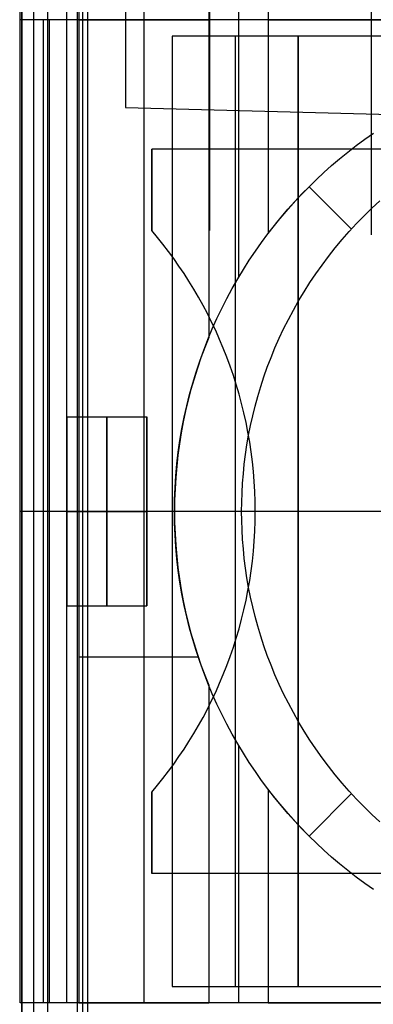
# Model space of a CAD drawing. Header units: millimetres. Extents: x -15 to 7, y 1 to 148.
# Tile 205 of 256: x -4.16 to -2.79, y 58.94 to 62.74. Entities that reach past the tile are written whole.
import ezdxf

# ---------------------------------------------------------------- set-up
doc = ezdxf.new("R2010")
doc.units = ezdxf.units.MM
doc.header["$MEASUREMENT"] = 0
doc.layers.add('Default', color=7, linetype='Continuous', true_color=0x000000)
doc.layers.add('Layer 01', color=7, linetype='Continuous', true_color=0x000000)

msp = doc.modelspace()

# ---------------------------------------------------------------- linework, layer by layer
at = {"layer": 'Default', "color": 7, "true_color": 0xffffff}
for points in [[(-3.424657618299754, 61.92542201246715), (-3.424657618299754, 108.7816496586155)], [(-2.799657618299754, 61.9090558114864), (-2.799657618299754, 97.66410111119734)], [(-3.74965761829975, 64.4829353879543), (-3.74965761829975, 62.40077203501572)], [(-3.749657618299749, 62.40077203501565), (-1.49965761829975, 62.34185371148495)]]:
    msp.add_lwpolyline(points, dxfattribs=at)
at = {"layer": 'Default', "color": 254, "true_color": 0xcad1ee}
for points in [[(-3.93689781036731, 73.1907288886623), (-3.93689781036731, 35.7229339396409)], [(-3.915949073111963, 73.16978015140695), (-3.915949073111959, 35.74388267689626)], [(-3.89500033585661, 35.7648314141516), (-3.89500033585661, 73.1488314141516)], [(-4.14965761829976, 6.94717373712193), (-4.14965761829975, 69.7105771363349)], [(-4.14965761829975, 7.248939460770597), (-4.14965761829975, 69.39526913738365)], [(-4.14965761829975, 69.0799611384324), (-4.14965761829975, 8.16507274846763)]]:
    msp.add_lwpolyline(points, dxfattribs=at)
at = {"layer": 'Default', "color": 171, "true_color": 0x8080ff}
for points in [[(-4.10465741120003, 70.2940609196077), (-4.10465741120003, 27.60128975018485)], [(-4.049657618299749, 27.5187481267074), (-4.049657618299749, 70.2390611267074)]]:
    msp.add_lwpolyline(points, dxfattribs=at)
at = {"layer": 'Default', "color": 7, "true_color": 0xffffff, "extrusion": (1, -3.635427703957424e-16, 4.035084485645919e-18)}
msp.add_lwpolyline([(67.341853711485, -86.9096414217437), (67.2321817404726, -86.91085870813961), (67.12157908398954, -86.91455381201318), (67.01011818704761, -86.9207900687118), (66.8978755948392, -86.92962854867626), (66.7849319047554, -86.94112777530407), (66.67137169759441, -86.9553434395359), (66.55728344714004, -86.9723281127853), (66.44275940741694, -86.99213095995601), (66.3278954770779, -87.0147974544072), (66.21279104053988, -87.0403690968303), (66.09754878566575, -87.06888314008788), (65.98227449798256, -87.10037232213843), (65.86707683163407, -87.13486460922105), (65.75206705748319, -87.17238295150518), (65.63735878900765, -87.21294505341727), (65.52306768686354, -87.25656316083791), (65.40931114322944, -87.30324386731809), (65.29620794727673, -87.35298794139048), (65.18387793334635, -87.4057901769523), (65.07244161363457, -87.46163926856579), (64.96201979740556, -87.52051771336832), (64.85273319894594, -87.58240174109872), (64.74470203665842, -87.64726127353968), (64.6380456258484, -87.7150599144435), (64.53288196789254, -87.78575497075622), (64.4293273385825, -87.85929750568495), (64.32749587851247, -87.93563242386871), (64.22749918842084, -88.01469858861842), (64.12944593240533, -88.09642897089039), (64.03344145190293, -88.18075082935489), (63.93958739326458, -88.26758592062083), (63.84798135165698, -88.35685073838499), (63.75871653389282, -88.44845677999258), (63.67188144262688, -88.54231083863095), (63.58755958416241, -88.63831531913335), (63.50582920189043, -88.73636857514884), (63.42676303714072, -88.83636526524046), (63.35042811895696, -88.93819672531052), (63.27688558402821, -89.04175135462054), (63.20619052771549, -89.14691501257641), (63.13839188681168, -89.25357142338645), (63.07353235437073, -89.36160258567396), (63.01164832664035, -89.47088918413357), (62.9527698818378, -89.58131100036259), (62.8969207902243, -89.69274732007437), (62.84411855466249, -89.80507733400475), (62.7943744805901, -89.91818052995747), (62.74769377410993, -90.03193707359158), (62.70407566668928, -90.14622817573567), (62.66351356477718, -90.26093644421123), (62.62599522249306, -90.3759462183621), (62.59150293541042, -90.4911438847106), (62.56001375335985, -90.60641817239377), (62.53149971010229, -90.72166042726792), (62.50592806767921, -90.83676486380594), (62.48326157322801, -90.95162879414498), (62.46345872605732, -91.06615283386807), (62.4464740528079, -91.18024108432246), (62.43225838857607, -91.29380129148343), (62.42075916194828, -91.40674498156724), (62.41192068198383, -91.51898757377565), (62.4056844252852, -91.6304484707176), (62.40198932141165, -91.74105112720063), (62.40077203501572, -91.85072309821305), (62.40198932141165, -91.96039506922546), (62.4056844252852, -92.07099772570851), (62.41192068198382, -92.18245862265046), (62.42075916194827, -92.29470121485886), (62.43225838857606, -92.40764490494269), (62.44647405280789, -92.52120511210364), (62.4634587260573, -92.63529336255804), (62.483261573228, -92.74981740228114), (62.50592806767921, -92.86468133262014), (62.53149971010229, -92.97978576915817), (62.56001375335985, -93.09502802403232), (62.59150293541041, -93.2103023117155), (62.62599522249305, -93.32549997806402), (62.66351356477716, -93.44050975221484), (62.70407566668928, -93.55521802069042), (62.74769377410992, -93.6695091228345), (62.79437448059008, -93.78326566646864), (62.84411855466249, -93.89636886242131), (62.8969207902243, -94.0086988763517), (62.9527698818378, -94.12013519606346), (63.01164832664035, -94.2305570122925), (63.07353235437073, -94.33984361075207), (63.13839188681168, -94.4478747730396), (63.20619052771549, -94.55453118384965), (63.27688558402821, -94.65969484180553), (63.35042811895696, -94.76324947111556), (63.42676303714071, -94.86508093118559), (63.50582920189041, -94.9650776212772), (63.58755958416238, -95.0631308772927), (63.67188144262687, -95.1591353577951), (63.75871653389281, -95.25298941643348), (63.84798135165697, -95.34459545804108), (63.93958739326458, -95.43386027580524), (64.03344145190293, -95.52069536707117), (64.12944593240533, -95.60501722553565), (64.22749918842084, -95.68674760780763), (64.32749587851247, -95.76581377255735), (64.4293273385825, -95.84214869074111), (64.53288196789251, -95.91569122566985), (64.63804562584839, -95.98638628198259), (64.74470203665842, -96.0541849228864), (64.85273319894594, -96.11904445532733), (64.96201979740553, -96.18092848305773), (65.07244161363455, -96.23980692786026), (65.18387793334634, -96.2956560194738), (65.29620794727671, -96.34845825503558), (65.40931114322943, -96.398202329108), (65.52306768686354, -96.44488303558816), (65.63735878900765, -96.48850114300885), (65.75206705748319, -96.52906324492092), (65.86707683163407, -96.56658158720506), (65.98227449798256, -96.60107387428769), (66.09754878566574, -96.63256305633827), (66.21279104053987, -96.66107709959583), (66.3278954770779, -96.6866487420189), (66.44275940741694, -96.70931523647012), (66.55728344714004, -96.72911808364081), (66.67137169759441, -96.74610275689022), (66.7849319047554, -96.76031842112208), (66.8978755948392, -96.77181764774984), (67.01011818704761, -96.78065612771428), (67.12157908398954, -96.7868923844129), (67.2321817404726, -96.79058748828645), (67.341853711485, -96.79180477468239)], dxfattribs=at)
at = {"layer": 'Default', "color": 7, "true_color": 0xffffff, "extrusion": (0.02615901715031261, 0.9996575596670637, 0.0006849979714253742)}
msp.add_lwpolyline([(3.117734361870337, -98.45411489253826), (6.969054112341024, -98.55493071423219)], dxfattribs=at)
at = {"layer": 'Default', "color": 7, "true_color": 0xffffff, "extrusion": (0.02615901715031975, 0.9996575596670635, -0.0006849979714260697)}
msp.add_lwpolyline([(6.969054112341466, -100.7358803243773), (1.867305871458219, -100.8694285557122)], dxfattribs=at)
at = {"layer": 'Default', "color": 7, "true_color": 0xffffff, "extrusion": (1, 0, 0)}
msp.add_lwpolyline([(61.9090558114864, -98.44583679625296), (61.9090558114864, -100.8450209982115)], dxfattribs=at)
at = {"layer": 'Layer 01'}
for points in [[(-4.156595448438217, 62.74009351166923), (-4.156595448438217, 66.54009351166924)], [(-4.156595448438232, 62.74009351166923), (-4.156595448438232, 66.54009351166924)], [(-4.156595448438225, 62.74009351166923), (-4.156595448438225, 66.54009351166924)], [(-3.976486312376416, 62.74009351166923), (-3.976486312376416, 66.54009351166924)], [(-3.976486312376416, 62.74009351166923), (-3.976486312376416, 66.54009351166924)], [(-3.976486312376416, 62.74009351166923), (-3.976486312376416, 66.54009351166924)], [(-3.929581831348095, 66.54009351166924), (-3.929581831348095, 62.74009351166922)], [(-3.678949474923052, 66.54009351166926), (-3.678949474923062, 62.74009351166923)], [(-3.428317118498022, 63.96791315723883), (-3.428317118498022, 62.74009351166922)], [(-3.313340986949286, 63.73664389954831), (-3.313340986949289, 62.74009351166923)], [(-3.198364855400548, 63.56576723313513), (-3.198364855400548, 62.74009351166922)], [(-3.976486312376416, 62.74009351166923), (-4.156595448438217, 62.74009351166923)], [(3.839201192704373, 62.7400935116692), (-4.156595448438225, 62.74009351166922)], [(-3.976486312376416, 62.74009351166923), (-4.156595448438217, 62.74009351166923)], [(-4.156595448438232, 58.94009351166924), (-4.156595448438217, 62.74009351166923)], [(-4.156595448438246, 58.94009351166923), (-4.156595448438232, 62.74009351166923)], [(3.839201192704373, 62.7400935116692), (-4.156595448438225, 62.74009351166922)], [(-4.156595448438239, 58.94009351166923), (-4.156595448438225, 62.74009351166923)], [(-4.066540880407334, 58.94009351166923), (-4.066540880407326, 62.74009351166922)], [(-4.043088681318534, 58.94009351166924), (-4.043088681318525, 62.74009351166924)], [(3.839201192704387, 62.7400935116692), (-3.976486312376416, 62.74009351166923)], [(3.839201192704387, 62.7400935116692), (-3.976486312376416, 62.74009351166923)], [(-3.97648631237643, 58.94009351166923), (-3.976486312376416, 62.74009351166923)], [(-3.97648631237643, 58.94009351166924), (-3.976486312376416, 62.74009351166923)], [(-3.97648631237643, 58.94009351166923), (-3.976486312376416, 62.74009351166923)], [(-3.929581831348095, 62.74009351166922), (-3.428317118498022, 62.74009351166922)], [(-3.929581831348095, 62.74009351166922), (-3.929581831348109, 58.94009351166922)], [(-3.929581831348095, 62.74009351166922), (-3.428317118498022, 62.74009351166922)], [(-3.678949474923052, 62.74009351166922), (-3.678949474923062, 58.94009351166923)], [(-3.428317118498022, 62.74009351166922), (-3.428317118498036, 61.51227386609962)], [(-3.313340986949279, 62.74009351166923), (-3.313340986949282, 61.74354312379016)], [(-3.198364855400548, 62.74009351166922), (2.90163514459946, 62.7400935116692)], [(-3.198364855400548, 62.74009351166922), (2.90163514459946, 62.7400935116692)], [(-3.198364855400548, 62.74009351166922), (-3.198364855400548, 61.91441979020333)], [(0.2354581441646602, 62.67647061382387), (-3.569182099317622, 62.67647061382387)], [(-3.569182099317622, 62.67647061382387), (-3.569182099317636, 59.00371630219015)], [(-3.569182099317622, 62.67647061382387), (-3.569182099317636, 59.00371630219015)], [(-3.08320752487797, 62.67647061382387), (-3.569182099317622, 62.67647061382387)], [(-3.083207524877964, 62.67647061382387), (-3.569182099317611, 62.67647061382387)], [(-3.569182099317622, 62.67647061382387), (-3.569182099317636, 59.00371630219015)], [(-3.326194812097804, 62.67647061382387), (-3.326194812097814, 59.00371630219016)], [(-0.3385685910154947, 62.67647061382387), (-3.08320752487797, 62.67647061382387)], [(-3.083207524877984, 59.00371630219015), (-3.08320752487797, 62.67647061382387)], [(-3.08320752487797, 62.67647061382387), (-3.083207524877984, 59.00371630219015)], [(-3.083207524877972, 62.67647061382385), (-3.083207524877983, 59.00371630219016)], [(-2.79160533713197, 59.37805146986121), (-2.825714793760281, 59.40210390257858), (-2.858997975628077, 59.42676129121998), (-2.891443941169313, 59.45198772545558), (-2.923043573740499, 59.47774738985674), (-2.953789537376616, 59.50400466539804), (-2.983676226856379, 59.53072422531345), (-3.012699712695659, 59.55787112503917), (-3.040857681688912, 59.58541088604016), (-3.068397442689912, 59.61356885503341), (-3.095544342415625, 59.6425923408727), (-3.122263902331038, 59.67247903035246), (-3.14852117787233, 59.70322499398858), (-3.174280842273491, 59.73482462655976), (-3.199507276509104, 59.76727059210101), (-3.224164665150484, 59.80055377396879), (-3.248217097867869, 59.83466323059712), (-3.271628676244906, 59.86958615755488), (-3.294363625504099, 59.90530785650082), (-3.316386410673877, 59.94181171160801), (-3.337661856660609, 59.97907917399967), (-3.358155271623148, 60.01708975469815), (-3.377832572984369, 60.05582102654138), (-3.396660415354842, 60.09524863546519), (-3.414606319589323, 60.1353463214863), (-3.43163880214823, 60.17608594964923), (-3.447727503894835, 60.21743755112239), (-3.462843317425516, 60.25936937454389), (-3.476958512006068, 60.30184794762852), (-3.490046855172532, 60.34483814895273), (-3.502083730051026, 60.38830328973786), (-3.513046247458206, 60.43220520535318), (-3.522913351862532, 60.47650435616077), (-3.531665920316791, 60.52115993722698), (-3.539286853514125, 60.56612999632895), (-3.545761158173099, 60.61137155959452), (-3.551076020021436, 60.65684076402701), (-3.555220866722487, 60.70249299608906), (-3.558187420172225, 60.74828303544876), (-3.559969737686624, 60.79416520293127), (-3.560564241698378, 60.84009351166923), (-3.559969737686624, 60.8860218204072), (-3.558187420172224, 60.93190398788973), (-3.555220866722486, 60.97769402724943), (-3.551076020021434, 61.02334625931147), (-3.545761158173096, 61.06881546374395), (-3.539286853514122, 61.11405702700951), (-3.531665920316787, 61.15902708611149), (-3.522913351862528, 61.20368266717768), (-3.513046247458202, 61.24798181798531), (-3.502083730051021, 61.29188373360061), (-3.490046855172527, 61.33534887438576), (-3.476958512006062, 61.37833907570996), (-3.462843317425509, 61.4208176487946), (-3.447727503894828, 61.46274947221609), (-3.431638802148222, 61.50410107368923), (-3.414606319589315, 61.54484070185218), (-3.396660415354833, 61.58493838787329), (-3.377832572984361, 61.62436599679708), (-3.358155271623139, 61.66309726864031), (-3.337661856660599, 61.7011078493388), (-3.316386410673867, 61.73837531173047), (-3.294363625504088, 61.77487916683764), (-3.271628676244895, 61.81060086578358), (-3.248217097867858, 61.84552379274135), (-3.224164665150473, 61.87963324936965), (-3.199507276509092, 61.91291643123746), (-3.174280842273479, 61.94536239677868), (-3.148521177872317, 61.97696202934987), (-3.122263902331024, 62.007707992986), (-3.095544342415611, 62.03759468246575), (-3.068397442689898, 62.06661816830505), (-3.040857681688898, 62.0947761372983), (-3.012699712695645, 62.1223158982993), (-2.983676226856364, 62.14946279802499), (-2.953789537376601, 62.17618235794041), (-2.923043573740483, 62.2024396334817), (-2.891443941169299, 62.22819929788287), (-2.858997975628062, 62.25342573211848), (-2.825714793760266, 62.27808312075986), (-2.791605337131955, 62.30213555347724)], [(-2.79160533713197, 59.37805146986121), (-2.825714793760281, 59.40210390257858), (-2.858997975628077, 59.42676129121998), (-2.891443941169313, 59.45198772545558), (-2.923043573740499, 59.47774738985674), (-2.953789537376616, 59.50400466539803), (-2.983676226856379, 59.53072422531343), (-3.012699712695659, 59.55787112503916), (-3.040857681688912, 59.58541088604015), (-3.068397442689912, 59.61356885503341), (-3.095544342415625, 59.64259234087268), (-3.122263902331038, 59.67247903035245), (-3.14852117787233, 59.70322499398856), (-3.174280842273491, 59.73482462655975), (-3.199507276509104, 59.76727059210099), (-3.224164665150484, 59.80055377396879), (-3.248217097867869, 59.83466323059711), (-3.271628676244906, 59.86958615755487), (-3.294363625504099, 59.90530785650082), (-3.316386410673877, 59.94181171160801), (-3.337661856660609, 59.97907917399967), (-3.358155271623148, 60.01708975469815), (-3.377832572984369, 60.05582102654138), (-3.396660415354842, 60.09524863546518), (-3.414606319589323, 60.1353463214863), (-3.43163880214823, 60.17608594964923), (-3.447727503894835, 60.21743755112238), (-3.462843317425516, 60.25936937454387), (-3.476958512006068, 60.30184794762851), (-3.490046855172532, 60.34483814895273), (-3.502083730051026, 60.38830328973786), (-3.513046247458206, 60.43220520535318), (-3.522913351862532, 60.47650435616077), (-3.531665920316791, 60.52115993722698), (-3.539286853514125, 60.56612999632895), (-3.545761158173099, 60.61137155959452), (-3.551076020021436, 60.65684076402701), (-3.555220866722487, 60.70249299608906), (-3.558187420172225, 60.74828303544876), (-3.559969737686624, 60.79416520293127), (-3.560564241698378, 60.84009351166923), (-3.559969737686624, 60.8860218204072), (-3.558187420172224, 60.93190398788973), (-3.555220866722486, 60.97769402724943), (-3.551076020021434, 61.02334625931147), (-3.545761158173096, 61.06881546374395), (-3.539286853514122, 61.11405702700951), (-3.531665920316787, 61.15902708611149), (-3.522913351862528, 61.20368266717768), (-3.513046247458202, 61.24798181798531), (-3.502083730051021, 61.29188373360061), (-3.490046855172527, 61.33534887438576), (-3.476958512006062, 61.37833907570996), (-3.462843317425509, 61.4208176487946), (-3.447727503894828, 61.46274947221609), (-3.431638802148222, 61.50410107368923), (-3.414606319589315, 61.54484070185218), (-3.396660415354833, 61.58493838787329), (-3.377832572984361, 61.62436599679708), (-3.358155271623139, 61.66309726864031), (-3.337661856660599, 61.7011078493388), (-3.316386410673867, 61.73837531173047), (-3.294363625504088, 61.77487916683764), (-3.271628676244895, 61.81060086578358), (-3.248217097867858, 61.84552379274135), (-3.224164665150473, 61.87963324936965), (-3.199507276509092, 61.91291643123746), (-3.174280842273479, 61.94536239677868), (-3.148521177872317, 61.97696202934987), (-3.122263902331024, 62.007707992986), (-3.095544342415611, 62.03759468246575), (-3.068397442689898, 62.06661816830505), (-3.040857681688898, 62.0947761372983), (-3.012699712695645, 62.1223158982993), (-2.983676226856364, 62.14946279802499), (-2.953789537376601, 62.17618235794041), (-2.923043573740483, 62.2024396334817), (-2.891443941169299, 62.22819929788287), (-2.858997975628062, 62.25342573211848), (-2.825714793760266, 62.27808312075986), (-2.791605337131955, 62.30213555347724)], [(-3.040857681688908, 62.09477613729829), (-3.012699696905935, 62.1223158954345), (-2.983676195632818, 62.14946279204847), (-2.953789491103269, 62.1761823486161), (-2.923043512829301, 62.2024396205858), (-2.891443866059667, 62.228199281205), (-2.858997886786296, 62.25342571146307), (-2.825714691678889, 62.27808309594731), (-2.791605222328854, 62.30213552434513)], [(0.3515909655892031, 62.24009335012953), (-3.648409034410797, 62.24009335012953)], [(-3.648409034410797, 61.92501020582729), (-3.648409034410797, 62.24009335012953)], [(0.3515909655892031, 62.24009335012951), (-3.648409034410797, 62.24009335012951)], [(-3.648409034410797, 62.24009335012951), (-3.648409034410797, 61.92501020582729)], [(0.3515909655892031, 62.24009335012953), (-3.6484090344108, 62.24009335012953)], [(-3.648409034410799, 61.92501020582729), (-3.648409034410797, 62.24009335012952)], [(-3.198364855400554, 61.91441979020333), (-3.160580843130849, 61.96235271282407), (-3.121657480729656, 62.00840155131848), (-3.08171148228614, 62.05254654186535), (-3.040857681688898, 62.0947761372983)], [(-2.877064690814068, 61.93098314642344), (-3.040857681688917, 62.0947761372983)], [(-2.767541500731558, 59.64054987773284), (-2.798218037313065, 59.66893223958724), (-2.828159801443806, 59.6981087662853), (-2.857336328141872, 59.72805053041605), (-2.885718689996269, 59.75872706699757), (-2.91327959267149, 59.79010647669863), (-2.939993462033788, 59.82215553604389), (-2.965836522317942, 59.85483981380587), (-2.99078686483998, 59.88812379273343), (-3.014824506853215, 59.92197099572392), (-3.037931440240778, 59.95634411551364), (-3.060091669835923, 59.99120514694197), (-3.081291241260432, 60.02651552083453), (-3.101518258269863, 60.06223623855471), (-3.120762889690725, 60.09832800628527), (-3.139017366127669, 60.1347513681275), (-3.156275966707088, 60.17146683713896), (-3.172534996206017, 60.2084350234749), (-3.187792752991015, 60.24561675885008), (-3.202049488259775, 60.2829732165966), (-3.215307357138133, 60.32046602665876), (-3.227570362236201, 60.35805738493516), (-3.238844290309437, 60.39571015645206), (-3.24913664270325, 60.43338797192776), (-3.258456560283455, 60.4710553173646), (-3.266814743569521, 60.50867761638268), (-3.274223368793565, 60.54622130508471), (-3.280696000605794, 60.58365389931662), (-3.286247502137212, 60.62094405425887), (-3.290893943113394, 60.65806161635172), (-3.294652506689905, 60.69497766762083), (-3.297541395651, 60.73166456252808), (-3.299579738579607, 60.76809595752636), (-3.300787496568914, 60.80424683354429), (-3.301185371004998, 60.84009351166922), (-3.300787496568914, 60.87594018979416), (-3.299579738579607, 60.91209106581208), (-3.297541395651, 60.94852246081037), (-3.294652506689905, 60.98520935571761), (-3.290893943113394, 61.02212540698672), (-3.286247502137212, 61.05924296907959), (-3.280696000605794, 61.09653312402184), (-3.274223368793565, 61.13396571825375), (-3.26681474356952, 61.17150940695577), (-3.258456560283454, 61.20913170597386), (-3.249136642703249, 61.24679905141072), (-3.238844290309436, 61.2844768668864), (-3.2275703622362, 61.3221296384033), (-3.215307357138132, 61.35972099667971), (-3.202049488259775, 61.39721380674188), (-3.187792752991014, 61.43457026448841), (-3.172534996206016, 61.47175199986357), (-3.156275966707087, 61.50872018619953), (-3.139017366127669, 61.54543565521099), (-3.120762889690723, 61.58185901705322), (-3.101518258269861, 61.61795078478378), (-3.08129124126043, 61.65367150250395), (-3.060091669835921, 61.68898187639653), (-3.037931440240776, 61.72384290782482), (-3.014824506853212, 61.75821602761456), (-2.990786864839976, 61.79206323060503), (-2.965836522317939, 61.82534720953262), (-2.939993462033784, 61.8580314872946), (-2.913279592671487, 61.89008054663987), (-2.885718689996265, 61.92145995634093), (-2.857336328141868, 61.95213649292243), (-2.828159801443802, 61.98207825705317), (-2.798218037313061, 62.01125478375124), (-2.767541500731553, 62.03963714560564)], [(-3.648409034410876, 59.75517663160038), (-3.626589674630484, 59.78128972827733), (-3.605152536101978, 59.80803751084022), (-3.584121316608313, 59.83541468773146), (-3.563519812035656, 59.86341490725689), (-3.543371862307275, 59.89203073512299), (-3.523701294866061, 59.9212536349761), (-3.504531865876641, 59.95107395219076), (-3.485887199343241, 59.98148090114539), (-3.467790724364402, 60.01246255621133), (-3.450265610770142, 60.04400584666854), (-3.433334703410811, 60.07609655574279), (-3.417020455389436, 60.10871932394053), (-3.401344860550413, 60.14185765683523), (-3.386329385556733, 60.17549393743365), (-3.371994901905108, 60.209609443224), (-3.358361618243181, 60.24418436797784), (-3.345449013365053, 60.27919784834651), (-3.333275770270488, 60.31462799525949), (-3.321859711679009, 60.35045193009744), (-3.31121773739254, 60.38664582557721), (-3.301365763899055, 60.42318495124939), (-3.292318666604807, 60.4600437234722), (-3.284090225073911, 60.49719575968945), (-3.276693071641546, 60.53461393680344), (-3.270138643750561, 60.57227045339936), (-3.264437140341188, 60.6101368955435), (-3.259597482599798, 60.64818430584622), (-3.255627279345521, 60.68638325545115), (-3.252532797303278, 60.72470391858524), (-3.250318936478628, 60.76311614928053), (-3.24898921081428, 60.80158955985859), (-3.248545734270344, 60.84009360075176), (-3.248989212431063, 60.87859764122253), (-3.250318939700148, 60.9170710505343), (-3.2525328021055, 60.95548327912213), (-3.255627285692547, 60.9938039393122), (-3.259597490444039, 61.03200288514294), (-3.26443714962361, 61.07005029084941), (-3.270138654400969, 61.10791672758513), (-3.276693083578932, 61.14557323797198), (-3.284090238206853, 61.18299140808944), (-3.29231868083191, 61.22014343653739), (-3.301365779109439, 61.25700220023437), (-3.311217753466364, 61.29354131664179), (-3.321859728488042, 61.32973520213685), (-3.333275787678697, 61.36555912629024), (-3.345449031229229, 61.40098926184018), (-3.358361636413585, 61.43600273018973), (-3.371994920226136, 61.47057764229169), (-3.386329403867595, 61.50469313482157), (-3.401344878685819, 61.53832940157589), (-3.417020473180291, 61.57146772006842), (-3.433334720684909, 61.60409047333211), (-3.450265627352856, 61.63618116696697), (-3.467790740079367, 61.66772444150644), (-3.485887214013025, 61.69870608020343), (-3.504531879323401, 61.72911301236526), (-3.523701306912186, 61.75893331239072), (-3.543371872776, 61.78815619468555), (-3.563519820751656, 61.8167720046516), (-3.584121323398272, 61.84477220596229), (-3.605152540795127, 61.87214936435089), (-3.626589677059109, 61.89889712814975), (-3.648409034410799, 61.92501020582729)], [(-3.648409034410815, 59.75517663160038), (-3.626589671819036, 59.78128971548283), (-3.605152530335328, 59.80803748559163), (-3.584121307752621, 59.83541465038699), (-3.563519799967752, 59.86341485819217), (-3.543371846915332, 59.89203067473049), (-3.523701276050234, 59.92125356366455), (-3.504531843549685, 59.95107387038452), (-3.485887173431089, 59.98148080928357), (-3.467790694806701, 60.01246245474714), (-3.450265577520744, 60.04400573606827), (-3.433334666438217, 60.07609643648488), (-3.417020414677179, 60.10871919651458), (-3.401344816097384, 60.14185752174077), (-3.386329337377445, 60.17549379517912), (-3.371994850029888, 60.20960929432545), (-3.358361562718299, 60.24418421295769), (-3.345448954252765, 60.27919768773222), (-3.333275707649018, 60.31462782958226), (-3.321859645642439, 60.35045175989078), (-3.311217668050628, 60.38664565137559), (-3.30136569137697, 60.42318477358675), (-3.292318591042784, 60.46004354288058), (-3.284090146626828, 60.49719557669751), (-3.276692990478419, 60.53461375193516), (-3.270138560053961, 60.5722702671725), (-3.264437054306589, 60.61013670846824), (-3.259597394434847, 60.64818411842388), (-3.25562718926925, 60.68638306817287), (-3.252532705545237, 60.72470373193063), (-3.250318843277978, 60.7631159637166), (-3.24898911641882, 60.80158937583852), (-3.248545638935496, 60.84009341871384), (-3.248989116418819, 60.87859746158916), (-3.250318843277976, 60.91707087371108), (-3.252532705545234, 60.95548310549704), (-3.255627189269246, 60.99380376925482), (-3.259597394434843, 61.0320027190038), (-3.264437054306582, 61.07005012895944), (-3.270138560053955, 61.10791657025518), (-3.276692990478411, 61.14557308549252), (-3.284090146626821, 61.18299126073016), (-3.292318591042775, 61.22014329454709), (-3.301365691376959, 61.25700206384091), (-3.311217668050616, 61.29354118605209), (-3.321859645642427, 61.3297350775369), (-3.333275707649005, 61.36555900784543), (-3.34544895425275, 61.40098914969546), (-3.358361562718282, 61.43600262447), (-3.371994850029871, 61.47057754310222), (-3.386329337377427, 61.50469304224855), (-3.401344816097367, 61.53832931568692), (-3.41702041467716, 61.5714676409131), (-3.433334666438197, 61.60409040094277), (-3.450265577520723, 61.63618110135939), (-3.467790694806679, 61.66772438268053), (-3.485887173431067, 61.69870602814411), (-3.504531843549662, 61.72911296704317), (-3.52370127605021, 61.75893327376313), (-3.543371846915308, 61.78815616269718), (-3.563519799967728, 61.8167719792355), (-3.584121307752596, 61.84477218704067), (-3.605152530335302, 61.87214935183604), (-3.626589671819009, 61.89889712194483), (-3.648409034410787, 61.92501020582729)], [(-3.648409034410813, 59.75517663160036), (-3.626589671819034, 59.78128971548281), (-3.605152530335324, 59.80803748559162), (-3.584121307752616, 59.83541465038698), (-3.563519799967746, 59.86341485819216), (-3.543371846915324, 59.89203067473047), (-3.523701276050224, 59.92125356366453), (-3.504531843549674, 59.95107387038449), (-3.485887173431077, 59.98148080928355), (-3.467790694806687, 60.01246245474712), (-3.450265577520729, 60.04400573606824), (-3.433334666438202, 60.07609643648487), (-3.417020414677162, 60.10871919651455), (-3.401344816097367, 60.14185752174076), (-3.386329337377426, 60.17549379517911), (-3.371994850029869, 60.20960929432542), (-3.358361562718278, 60.24418421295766), (-3.345448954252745, 60.27919768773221), (-3.333275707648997, 60.31462782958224), (-3.321859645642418, 60.35045175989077), (-3.311217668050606, 60.38664565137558), (-3.301365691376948, 60.42318477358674), (-3.292318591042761, 60.46004354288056), (-3.284090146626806, 60.49719557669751), (-3.276692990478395, 60.53461375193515), (-3.270138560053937, 60.57227026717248), (-3.264437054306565, 60.61013670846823), (-3.259597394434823, 60.64818411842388), (-3.255627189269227, 60.68638306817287), (-3.252532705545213, 60.72470373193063), (-3.250318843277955, 60.7631159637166), (-3.248989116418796, 60.80158937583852), (-3.248545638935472, 60.84009341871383), (-3.248989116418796, 60.87859746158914), (-3.250318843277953, 60.91707087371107), (-3.252532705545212, 60.95548310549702), (-3.255627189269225, 60.9938037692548), (-3.259597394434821, 61.03200271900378), (-3.264437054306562, 61.07005012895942), (-3.270138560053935, 61.10791657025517), (-3.276692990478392, 61.14557308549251), (-3.284090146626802, 61.18299126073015), (-3.292318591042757, 61.22014329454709), (-3.301365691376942, 61.25700206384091), (-3.3112176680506, 61.29354118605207), (-3.321859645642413, 61.32973507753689), (-3.333275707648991, 61.36555900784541), (-3.345448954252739, 61.40098914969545), (-3.358361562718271, 61.43600262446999), (-3.371994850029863, 61.47057754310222), (-3.38632933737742, 61.50469304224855), (-3.401344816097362, 61.53832931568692), (-3.417020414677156, 61.5714676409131), (-3.433334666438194, 61.60409040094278), (-3.450265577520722, 61.6361811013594), (-3.46779069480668, 61.66772438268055), (-3.485887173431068, 61.6987060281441), (-3.504531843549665, 61.72911296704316), (-3.523701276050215, 61.75893327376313), (-3.543371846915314, 61.78815616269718), (-3.563519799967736, 61.8167719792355), (-3.584121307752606, 61.84477218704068), (-3.605152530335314, 61.87214935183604), (-3.626589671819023, 61.89889712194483), (-3.648409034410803, 61.92501020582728)], [(-3.428317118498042, 61.51227386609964), (-3.443804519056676, 61.47311919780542), (-3.458420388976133, 61.43343361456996), (-3.472140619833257, 61.39324541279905), (-3.484942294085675, 61.35258425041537), (-3.496803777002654, 61.31148108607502), (-3.507704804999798, 61.26996811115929), (-3.517626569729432, 61.22807867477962), (-3.526551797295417, 61.18584720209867), (-3.534464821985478, 61.1433091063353), (-3.541351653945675, 61.10050069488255), (-3.547200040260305, 61.05745907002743), (-3.551999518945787, 61.01422202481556), (-3.555741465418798, 60.97082793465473), (-3.558419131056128, 60.92731564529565), (-3.560027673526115, 60.88372435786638), (-3.560564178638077, 60.84009351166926), (-3.560027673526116, 60.79646266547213), (-3.55841913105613, 60.75287137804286), (-3.555741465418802, 60.70935908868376), (-3.551999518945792, 60.66596499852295), (-3.547200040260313, 60.62272795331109), (-3.541351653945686, 60.57968632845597), (-3.534464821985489, 60.53687791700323), (-3.526551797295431, 60.49433982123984), (-3.517626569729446, 60.45210834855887), (-3.507704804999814, 60.41021891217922), (-3.496803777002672, 60.3687059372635), (-3.484942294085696, 60.32760277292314), (-3.472140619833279, 60.28694161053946), (-3.458420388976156, 60.24675340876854), (-3.443804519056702, 60.20706782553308), (-3.428317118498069, 60.16791315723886)], [(-3.97648631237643, 60.47511484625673), (-3.97648631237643, 61.20507227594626)], [(-3.97648631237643, 61.20507227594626), (-3.97648631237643, 60.47511484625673)], [(-3.97648631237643, 61.20507227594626), (-3.667476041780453, 61.20507227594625)], [(-3.97648631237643, 61.20507227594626), (-3.667476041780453, 61.20507227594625)], [(-3.976486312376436, 61.20507227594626), (-3.667476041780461, 61.20507227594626)], [(-3.82198117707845, 60.47511484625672), (-3.821981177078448, 61.20507227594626)], [(-3.821981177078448, 61.20507227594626), (-3.82198117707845, 60.47511484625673)], [(-3.667476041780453, 60.47511484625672), (-3.667476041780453, 61.20507227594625)], [(-3.667476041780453, 61.20507227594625), (-3.667476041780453, 60.47511484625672)], [(-3.667476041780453, 60.47511484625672), (-3.667476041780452, 61.20507227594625)], [(-3.976486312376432, 60.84009351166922), (-4.156595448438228, 60.84009351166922)], [(-3.976486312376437, 60.84009356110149), (-3.667476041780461, 60.84009356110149)], [(-3.976486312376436, 60.8400935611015), (-3.667476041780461, 60.84009356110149)], [(-3.248545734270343, 60.84009351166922), (-3.976486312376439, 60.84009351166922)], [(0.2354581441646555, 60.84009345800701), (-3.569182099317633, 60.84009345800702)], [(-3.083207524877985, 60.84009345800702), (-3.569182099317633, 60.84009345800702)], [(-2.786175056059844, 60.84009351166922), (-3.301185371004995, 60.84009351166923)], [(-2.78617505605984, 60.84009335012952), (-3.24854563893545, 60.84009335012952)], [(-0.3385685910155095, 60.840093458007), (-3.083207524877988, 60.840093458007)], [(-3.97648631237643, 60.47511484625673), (-3.667476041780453, 60.47511484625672)], [(-3.97648631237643, 60.47511484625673), (-3.667476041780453, 60.47511484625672)], [(-3.976486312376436, 60.47511484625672), (-3.667476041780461, 60.47511484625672)], [(-3.929581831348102, 60.2777977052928), (-3.469113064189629, 60.2777977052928)], [(-3.428317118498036, 60.16791315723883), (-3.428317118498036, 58.94009351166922)], [(-3.313340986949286, 59.9366438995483), (-3.313340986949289, 58.94009351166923)], [(-3.648409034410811, 59.44009335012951), (-3.648409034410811, 59.75517663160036)], [(-3.648409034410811, 59.75517663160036), (-3.648409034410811, 59.44009335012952)], [(-3.648409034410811, 59.44009335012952), (-3.648409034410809, 59.75517663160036)], [(-2.79160533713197, 59.37805146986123), (-2.825714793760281, 59.4021039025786), (-2.858997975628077, 59.42676129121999), (-2.891443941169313, 59.4519877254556), (-2.923043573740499, 59.47774738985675), (-2.953789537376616, 59.50400466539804), (-2.983676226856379, 59.53072422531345), (-3.012699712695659, 59.55787112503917), (-3.040857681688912, 59.58541088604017), (-3.081711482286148, 59.62764048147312), (-3.121657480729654, 59.67178547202), (-3.160580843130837, 59.71783431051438), (-3.198364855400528, 59.76576723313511)], [(-3.198364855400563, 59.76576723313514), (-3.198364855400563, 58.94009351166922)], [(-3.040857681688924, 59.58541088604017), (-2.877064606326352, 59.74920396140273)], [(0.3515909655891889, 59.44009335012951), (-3.648409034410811, 59.44009335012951)], [(0.3515909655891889, 59.44009335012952), (-3.648409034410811, 59.44009335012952)], [(0.3515909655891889, 59.44009335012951), (-3.648409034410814, 59.44009335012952)], [(-3.569182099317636, 59.00371630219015), (0.2354581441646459, 59.00371630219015)], [(-3.569182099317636, 59.00371630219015), (-3.083207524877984, 59.00371630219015)], [(-3.569182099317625, 59.00371630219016), (-3.083207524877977, 59.00371630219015)], [(-3.083207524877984, 59.00371630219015), (-0.338568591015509, 59.00371630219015)], [(-3.97648631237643, 58.94009351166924), (-4.156595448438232, 58.94009351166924)], [(3.839201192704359, 58.9400935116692), (-4.15659544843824, 58.94009351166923)], [(3.839201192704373, 58.9400935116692), (-3.97648631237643, 58.94009351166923)], [(-3.929581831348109, 58.94009351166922), (-3.428317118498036, 58.94009351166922)], [(-3.198364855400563, 58.94009351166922), (2.901635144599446, 58.9400935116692)]]:
    msp.add_lwpolyline(points, dxfattribs=at)
at = {"layer": 'Layer 01', "extrusion": (1, 0, 0)}
for points in [[(62.74009351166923, -16.83799661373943), (62.74009351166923, -9.337996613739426)], [(62.74009351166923, -16.83799661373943), (62.74009351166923, -9.337996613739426)], [(62.74009351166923, -21.83799661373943), (62.74009351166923, -16.83799661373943)], [(62.74009351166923, -21.83799661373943), (62.74009351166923, -16.83799661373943)], [(62.67647061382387, -18.0228923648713), (62.67647061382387, -11.98359001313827)], [(62.67647061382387, -11.98359001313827), (62.67647061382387, -17.74560559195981)], [(62.24009335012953, -29.31593750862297), (62.24009335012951, -21.83799661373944)], [(62.0947761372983, -8.975562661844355), (62.0947761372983, -17.73355984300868)], [(61.92501020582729, -29.31593750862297), (61.92501020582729, -21.83799661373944)], [(61.20507227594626, -21.19385257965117), (61.20507227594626, -20.46389514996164)], [(61.20507227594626, -21.19385257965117), (61.20507227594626, -20.46389514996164)], [(61.20507227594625, -21.19385257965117), (61.20507227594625, -20.46389514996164)], [(60.84009351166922, -16.83799661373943), (60.84009351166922, -9.337996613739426)], [(60.84009351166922, -21.83799661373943), (60.84009351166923, -21.19385257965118)], [(60.84009351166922, -20.46389514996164), (60.84009351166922, -16.83799661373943)], [(60.84009356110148, -21.19385257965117), (60.84009356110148, -20.46389514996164)], [(60.84009345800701, -18.0228923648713), (60.84009345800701, -11.98359001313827)], [(60.79930829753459, -17.74560559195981), (60.79930829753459, -11.98359001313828)], [(60.47511484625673, -20.46389514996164), (60.47511484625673, -21.19385257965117)], [(60.47511484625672, -20.46389514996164), (60.47511484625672, -21.19385257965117)], [(60.47511484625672, -20.46389514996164), (60.47511484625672, -21.19385257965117)], [(59.75517663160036, -21.83799661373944), (59.75517663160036, -29.31593750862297)], [(59.58541088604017, -8.97556266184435), (59.58541088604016, -17.73355984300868)], [(59.44009335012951, -29.31593750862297), (59.44009335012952, -21.83799661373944)], [(59.00371630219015, -18.0228923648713), (59.00371630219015, -11.98359001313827)], [(59.00371630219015, -17.74560559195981), (59.00371630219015, -11.98359001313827)], [(58.94009351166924, -16.83799661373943), (58.94009351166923, -9.337996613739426)], [(58.94009351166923, -21.83799661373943), (58.94009351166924, -16.83799661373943)]]:
    msp.add_lwpolyline(points, dxfattribs=at)
at = {"layer": 'Layer 01', "extrusion": (0, 1, 0)}
for points in [[(4.156595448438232, -9.337996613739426), (3.929581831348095, -9.337701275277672)], [(4.156595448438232, -9.337996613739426), (3.929581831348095, -9.337701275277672)], [(3.428317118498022, -9.337701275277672), (3.198364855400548, -8.975562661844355)], [(3.428317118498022, -9.337701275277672), (3.198364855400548, -8.975562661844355)], [(4.156595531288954, -9.337903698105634), (3.929581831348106, -9.337701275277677)], [(4.156595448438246, -9.337996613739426), (3.929581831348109, -9.337701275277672)], [(3.428317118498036, -9.337701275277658), (3.198364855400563, -8.975562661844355)]]:
    msp.add_lwpolyline(points, dxfattribs=at)
at = {"layer": 'Layer 01', "extrusion": (0.8441885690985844, -4.645185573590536e-13, -0.5360463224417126)}
msp.add_lwpolyline([(61.91441979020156, -9.291539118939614), (61.87415333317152, -9.347029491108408), (61.8322576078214, -9.401393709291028), (61.78872380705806, -9.454452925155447), (61.74354312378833, -9.506028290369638), (61.71677452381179, -9.534985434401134), (61.68939277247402, -9.56341987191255), (61.66139872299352, -9.591286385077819), (61.63279322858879, -9.618539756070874), (61.60357714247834, -9.64513476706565), (61.57375131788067, -9.671026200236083), (61.54331660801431, -9.696168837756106), (61.51227386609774, -9.720517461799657)], dxfattribs=at)
at = {"layer": 'Layer 01', "extrusion": (0.8441885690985, 2.666484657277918e-13, -0.5360463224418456)}
msp.add_lwpolyline([(60.16791315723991, -9.720517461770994), (60.13687041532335, -9.69616883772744), (60.10643570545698, -9.671026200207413), (60.07660988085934, -9.645134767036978), (60.04739379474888, -9.618539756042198), (60.01878830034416, -9.591286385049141), (59.99079425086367, -9.563419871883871), (59.96341249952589, -9.534985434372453), (59.93664389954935, -9.506028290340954), (59.89146322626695, -9.454452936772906), (59.84792943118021, -9.401393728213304), (59.80603370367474, -9.347029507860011), (59.76576723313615, -9.291539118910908)], dxfattribs=at)

doc.saveas('drawing.dxf')
